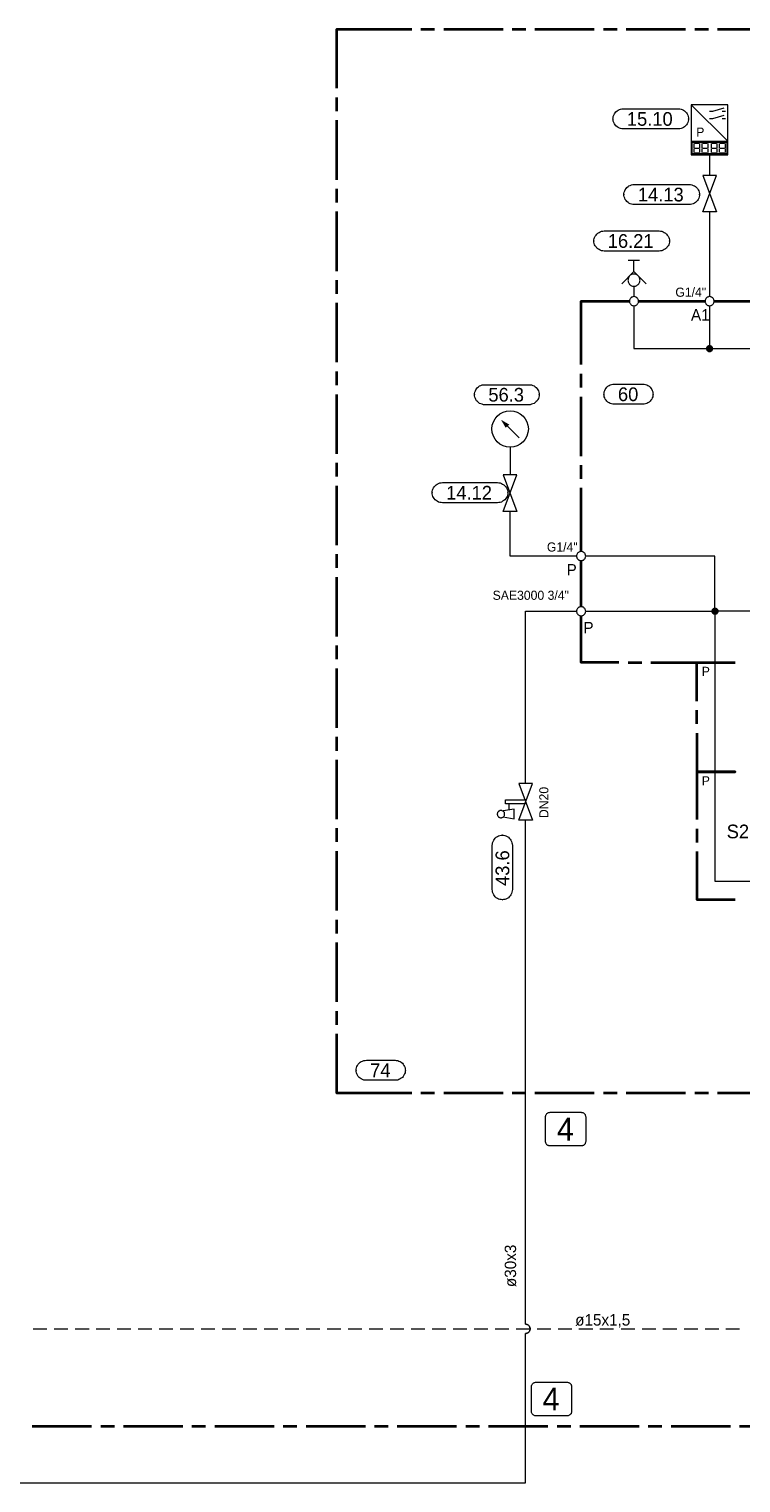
# Model space of a CAD drawing. Header units: millimetres. Extents: x 0 to 203, y 0 to 47.
# Tile 84 of 196: x 24 to 30, y 24 to 37. Entities that reach past the tile are written whole.
import ezdxf

# ---------------------------------------------------------------- set-up
doc = ezdxf.new("R2010")
doc.units = ezdxf.units.MM
for name, color, linetype in [('PDF_Geomertry', 7, 'Continuous'), ('PDF_Solid Fills', 7, 'Continuous'), ('PDF_Text', 7, 'Continuous')]:
    doc.layers.add(name, color=color, linetype=linetype)
doc.styles.add('PDF Arial', font='txt')

msp = doc.modelspace()

# ---------------------------------------------------------------- hatches: boundary and pattern name
at = {"layer": 'PDF_Solid Fills', "transparency": 33554559}
for points in [[(30.031, 34.241), (29.999, 34.245), (30, 34.249)], [(30.031, 34.241), (29.999, 34.241), (29.999, 34.245)], [(30.031, 34.241), (29.999, 34.237), (29.999, 34.241)], [(30.031, 34.241), (30, 34.233), (29.999, 34.237)], [(30.031, 34.241), (30, 34.249), (30.002, 34.253)], [(30.031, 34.241), (30.002, 34.229), (30, 34.233)], [(30.031, 34.241), (30.002, 34.253), (30.003, 34.257)], [(30.031, 34.241), (30.003, 34.226), (30.002, 34.229)], [(30.031, 34.241), (30.003, 34.257), (30.006, 34.26)], [(30.031, 34.241), (30.006, 34.222), (30.003, 34.226)], [(30.031, 34.241), (30.006, 34.26), (30.008, 34.263)], [(30.031, 34.241), (30.008, 34.219), (30.006, 34.222)], [(30.031, 34.241), (30.008, 34.263), (30.011, 34.266)], [(30.031, 34.241), (30.011, 34.216), (30.008, 34.219)], [(30.031, 34.241), (30.011, 34.266), (30.015, 34.268)], [(30.031, 34.241), (30.015, 34.214), (30.011, 34.216)], [(30.031, 34.241), (30.015, 34.268), (30.018, 34.27)], [(30.031, 34.241), (30.018, 34.212), (30.015, 34.214)], [(30.031, 34.241), (30.018, 34.27), (30.022, 34.272)], [(30.031, 34.241), (30.022, 34.21), (30.018, 34.212)], [(30.031, 34.241), (30.022, 34.272), (30.027, 34.272)], [(30.031, 34.241), (30.027, 34.21), (30.022, 34.21)], [(30.031, 34.241), (30.027, 34.272), (30.031, 34.272)], [(30.031, 34.241), (30.031, 34.21), (30.027, 34.21)], [(30.031, 34.241), (30.038, 34.272), (30.042, 34.27)], [(30.031, 34.241), (30.034, 34.272), (30.038, 34.272)], [(30.031, 34.241), (30.031, 34.272), (30.034, 34.272)], [(30.031, 34.241), (30.042, 34.27), (30.046, 34.268)], [(30.031, 34.241), (30.046, 34.268), (30.049, 34.266)], [(30.031, 34.241), (30.049, 34.266), (30.053, 34.263)], [(30.031, 34.241), (30.053, 34.263), (30.055, 34.26)], [(30.031, 34.241), (30.055, 34.26), (30.058, 34.257)], [(30.031, 34.241), (30.058, 34.257), (30.059, 34.253)], [(30.031, 34.241), (30.059, 34.253), (30.06, 34.249)], [(30.031, 34.241), (30.06, 34.249), (30.061, 34.245)], [(30.031, 34.241), (30.061, 34.245), (30.062, 34.241)], [(30.031, 34.241), (30.034, 34.21), (30.031, 34.21)], [(30.031, 34.241), (30.038, 34.21), (30.034, 34.21)], [(30.031, 34.241), (30.042, 34.212), (30.038, 34.21)], [(30.031, 34.241), (30.046, 34.214), (30.042, 34.212)], [(30.031, 34.241), (30.049, 34.216), (30.046, 34.214)], [(30.031, 34.241), (30.053, 34.219), (30.049, 34.216)], [(30.031, 34.241), (30.055, 34.222), (30.053, 34.219)], [(30.031, 34.241), (30.058, 34.226), (30.055, 34.222)], [(30.031, 34.241), (30.059, 34.229), (30.058, 34.226)], [(30.031, 34.241), (30.06, 34.233), (30.059, 34.229)], [(30.031, 34.241), (30.061, 34.237), (30.06, 34.233)], [(30.031, 34.241), (30.062, 34.241), (30.061, 34.237)], [(30.077, 31.978), (30.046, 31.978), (30.047, 31.982)], [(30.077, 31.978), (30.047, 31.973), (30.046, 31.978)], [(30.077, 31.978), (30.047, 31.986), (30.049, 31.99)], [(30.077, 31.978), (30.047, 31.982), (30.047, 31.986)], [(30.077, 31.978), (30.047, 31.969), (30.047, 31.973)], [(30.077, 31.978), (30.049, 31.966), (30.047, 31.969)], [(30.077, 31.978), (30.049, 31.99), (30.05, 31.994)], [(30.077, 31.978), (30.05, 31.962), (30.049, 31.966)], [(30.077, 31.978), (30.05, 31.994), (30.053, 31.997)], [(30.077, 31.978), (30.053, 31.959), (30.05, 31.962)], [(30.077, 31.978), (30.053, 31.997), (30.055, 32)], [(30.077, 31.978), (30.055, 31.955), (30.053, 31.959)], [(30.077, 31.978), (30.055, 32), (30.058, 32.003)], [(30.077, 31.978), (30.058, 31.953), (30.055, 31.955)], [(30.077, 31.978), (30.058, 32.003), (30.062, 32.005)], [(30.077, 31.978), (30.062, 31.951), (30.058, 31.953)], [(30.077, 31.978), (30.062, 32.005), (30.065, 32.007)], [(30.077, 31.978), (30.065, 31.948), (30.062, 31.951)], [(30.077, 31.978), (30.065, 32.007), (30.07, 32.008)], [(30.077, 31.978), (30.07, 31.947), (30.065, 31.948)], [(30.077, 31.978), (30.07, 32.008), (30.074, 32.009)], [(30.077, 31.978), (30.074, 31.947), (30.07, 31.947)], [(30.077, 31.978), (30.074, 32.009), (30.077, 32.009)], [(30.077, 31.978), (30.077, 31.947), (30.074, 31.947)], [(30.077, 31.978), (30.081, 32.009), (30.085, 32.008)], [(30.077, 31.978), (30.077, 32.009), (30.081, 32.009)], [(30.077, 31.978), (30.085, 32.008), (30.09, 32.007)], [(30.077, 31.978), (30.09, 32.007), (30.093, 32.005)], [(30.077, 31.978), (30.093, 32.005), (30.097, 32.003)], [(30.077, 31.978), (30.097, 32.003), (30.099, 32)], [(30.077, 31.978), (30.099, 32), (30.102, 31.997)], [(30.077, 31.978), (30.102, 31.997), (30.105, 31.994)], [(30.077, 31.978), (30.105, 31.994), (30.106, 31.99)], [(30.077, 31.978), (30.106, 31.99), (30.108, 31.986)], [(30.077, 31.978), (30.108, 31.986), (30.108, 31.982)], [(30.077, 31.978), (30.108, 31.982), (30.109, 31.978)], [(30.077, 31.978), (30.081, 31.947), (30.077, 31.947)], [(30.077, 31.978), (30.085, 31.947), (30.081, 31.947)], [(30.077, 31.978), (30.09, 31.948), (30.085, 31.947)], [(30.077, 31.978), (30.093, 31.951), (30.09, 31.948)], [(30.077, 31.978), (30.097, 31.953), (30.093, 31.951)], [(30.077, 31.978), (30.099, 31.955), (30.097, 31.953)], [(30.077, 31.978), (30.102, 31.959), (30.099, 31.955)], [(30.077, 31.978), (30.105, 31.962), (30.102, 31.959)], [(30.077, 31.978), (30.106, 31.966), (30.105, 31.962)], [(30.077, 31.978), (30.108, 31.969), (30.106, 31.966)], [(30.077, 31.978), (30.108, 31.973), (30.108, 31.969)], [(30.077, 31.978), (30.109, 31.978), (30.108, 31.973)]]:
    msp.add_hatch(color=256, dxfattribs=at).paths.add_polyline_path(points)

# ---------------------------------------------------------------- linework, layer by layer
at = {"layer": 'PDF_Geomertry', "lineweight": 35}
for points in [[(26.816, 36.485), (26.816, 36.995), (27.461, 36.995)], [(27.54, 36.995), (27.658, 36.995)], [(27.737, 36.995), (28.249, 36.995)], [(28.328, 36.995), (28.446, 36.995)], [(28.524, 36.995), (29.036, 36.995)], [(29.115, 36.995), (29.233, 36.995)], [(29.312, 36.995), (29.824, 36.995)], [(29.902, 36.995), (30.02, 36.995)], [(30.099, 36.995), (30.611, 36.995)], [(26.816, 36.288), (26.816, 36.406)], [(26.816, 35.697), (26.816, 36.209)], [(26.816, 35.501), (26.816, 35.619)], [(26.816, 34.91), (26.816, 35.422)], [(26.816, 34.713), (26.816, 34.831)], [(26.816, 34.123), (26.816, 34.635)], [(28.922, 34.103), (28.922, 34.65), (29.339, 34.65)], [(29.417, 34.65), (29.991, 34.65)], [(30.07, 34.65), (30.667, 34.65)], [(26.816, 33.926), (26.816, 34.044)], [(28.922, 33.905), (28.922, 34.023)], [(26.816, 33.335), (26.816, 33.847)], [(28.922, 33.315), (28.922, 33.827)], [(26.816, 33.138), (26.816, 33.256)], [(28.922, 33.119), (28.922, 33.237)], [(26.816, 32.548), (26.816, 33.06)], [(28.922, 32.492), (28.922, 33.04)], [(26.816, 32.351), (26.816, 32.469)], [(28.922, 32.017), (28.922, 32.414)], [(26.816, 31.76), (26.816, 32.272)], [(29.249, 31.537), (28.922, 31.537), (28.922, 31.939)], [(26.816, 31.564), (26.816, 31.682)], [(26.816, 30.973), (26.816, 31.485)], [(29.328, 31.537), (29.446, 31.537)], [(29.524, 31.537), (30.036, 31.537)], [(29.92, 31.204), (29.92, 31.537), (30.252, 31.537)], [(30.115, 31.537), (30.233, 31.537)], [(29.92, 31.007), (29.92, 31.125)], [(26.816, 30.776), (26.816, 30.894)], [(29.92, 30.928), (29.92, 30.594), (30.252, 30.594), (29.92, 30.594), (29.92, 30.183)], [(26.816, 30.185), (26.816, 30.697)], [(26.816, 29.989), (26.816, 30.107)], [(29.92, 30.103), (29.92, 29.985)], [(26.816, 29.398), (26.816, 29.91)], [(29.92, 29.907), (29.92, 29.494), (30.252, 29.494)], [(26.816, 29.201), (26.816, 29.319)], [(26.816, 28.611), (26.816, 29.123)], [(26.816, 28.414), (26.816, 28.532)], [(27.461, 27.825), (26.816, 27.825), (26.816, 28.335)], [(27.658, 27.825), (27.54, 27.825)], [(28.249, 27.825), (27.737, 27.825)], [(28.446, 27.825), (28.328, 27.825)], [(29.036, 27.825), (28.524, 27.825)], [(29.233, 27.825), (29.115, 27.825)], [(29.824, 27.825), (29.312, 27.825)], [(30.02, 27.825), (29.902, 27.825)], [(30.611, 27.825), (30.099, 27.825)], [(24.187, 24.953), (24.699, 24.953)], [(24.778, 24.953), (24.896, 24.953)], [(24.974, 24.953), (25.486, 24.953)], [(25.565, 24.953), (25.683, 24.953)], [(25.762, 24.953), (26.274, 24.953)], [(26.352, 24.953), (26.47, 24.953)], [(26.549, 24.953), (27.061, 24.953)], [(27.14, 24.953), (27.258, 24.953)], [(27.336, 24.953), (27.848, 24.953)], [(27.927, 24.953), (28.045, 24.953)], [(28.124, 24.953), (28.635, 24.953)], [(28.715, 24.953), (28.833, 24.953)], [(28.911, 24.953), (29.423, 24.953)], [(29.502, 24.953), (29.62, 24.953)], [(29.699, 24.953), (30.21, 24.953)], [(30.289, 24.953), (30.407, 24.953)]]:
    msp.add_lwpolyline(points, dxfattribs=at)
at = {"layer": 'PDF_Geomertry', "lineweight": 15}
for points in [[(29.873, 36.029), (30.188, 36.029), (30.188, 36.343), (29.873, 36.343), (29.873, 36.029)], [(29.761, 36.308), (29.773, 36.307), (29.784, 36.305), (29.795, 36.301), (29.806, 36.296), (29.815, 36.29), (29.824, 36.282), (29.831, 36.273), (29.838, 36.264), (29.843, 36.253), (29.847, 36.242), (29.849, 36.231), (29.849, 36.219), (29.849, 36.223), (29.849, 36.212), (29.847, 36.201), (29.843, 36.19), (29.838, 36.179), (29.831, 36.169), (29.824, 36.161), (29.815, 36.153), (29.806, 36.147), (29.795, 36.142), (29.784, 36.138), (29.773, 36.135), (29.761, 36.135), (29.285, 36.135), (29.274, 36.135), (29.263, 36.138), (29.252, 36.142), (29.242, 36.147), (29.232, 36.153), (29.223, 36.161), (29.215, 36.169), (29.209, 36.179), (29.204, 36.19), (29.2, 36.201), (29.198, 36.212), (29.197, 36.223), (29.197, 36.219), (29.198, 36.231), (29.2, 36.242), (29.204, 36.253), (29.209, 36.264), (29.215, 36.273), (29.223, 36.282), (29.232, 36.29), (29.242, 36.296), (29.252, 36.301), (29.263, 36.305), (29.274, 36.307), (29.285, 36.308), (29.761, 36.308)], [(29.881, 36.021), (30.18, 36.021), (30.18, 35.919), (29.881, 35.919), (29.881, 36.021)], [(29.972, 35.42), (30.089, 35.734), (29.972, 35.734), (30.089, 35.42), (29.972, 35.42)], [(29.856, 35.655), (29.867, 35.655), (29.878, 35.653), (29.889, 35.648), (29.899, 35.644), (29.909, 35.637), (29.918, 35.63), (29.926, 35.621), (29.932, 35.611), (29.937, 35.601), (29.941, 35.59), (29.943, 35.578), (29.944, 35.567), (29.944, 35.571), (29.943, 35.56), (29.941, 35.548), (29.937, 35.537), (29.932, 35.527), (29.926, 35.517), (29.918, 35.508), (29.909, 35.501), (29.899, 35.494), (29.889, 35.49), (29.878, 35.485), (29.867, 35.483), (29.856, 35.483), (29.38, 35.483), (29.369, 35.483), (29.357, 35.485), (29.346, 35.49), (29.335, 35.494), (29.327, 35.501), (29.317, 35.508), (29.31, 35.517), (29.303, 35.527), (29.299, 35.537), (29.295, 35.548), (29.292, 35.56), (29.292, 35.571), (29.292, 35.567), (29.292, 35.578), (29.295, 35.59), (29.299, 35.601), (29.303, 35.611), (29.31, 35.621), (29.317, 35.63), (29.327, 35.637), (29.335, 35.644), (29.346, 35.648), (29.357, 35.653), (29.369, 35.655), (29.38, 35.655), (29.856, 35.655)], [(29.596, 35.255), (29.608, 35.254), (29.619, 35.252), (29.63, 35.248), (29.64, 35.243), (29.65, 35.237), (29.658, 35.229), (29.666, 35.22), (29.673, 35.21), (29.678, 35.2), (29.681, 35.19), (29.684, 35.178), (29.685, 35.167), (29.685, 35.17), (29.684, 35.159), (29.681, 35.147), (29.678, 35.137), (29.673, 35.126), (29.666, 35.117), (29.658, 35.108), (29.65, 35.1), (29.64, 35.094), (29.63, 35.089), (29.619, 35.085), (29.608, 35.083), (29.596, 35.082), (29.121, 35.082), (29.109, 35.083), (29.098, 35.085), (29.087, 35.089), (29.077, 35.094), (29.067, 35.1), (29.058, 35.108), (29.051, 35.117), (29.044, 35.126), (29.039, 35.137), (29.035, 35.147), (29.033, 35.159), (29.032, 35.17), (29.032, 35.167), (29.033, 35.178), (29.035, 35.19), (29.039, 35.2), (29.044, 35.21), (29.051, 35.22), (29.058, 35.229), (29.067, 35.237), (29.077, 35.243), (29.087, 35.248), (29.098, 35.252), (29.109, 35.254), (29.121, 35.255), (29.596, 35.255)], [(29.431, 34.831), (29.43, 34.838), (29.428, 34.844), (29.427, 34.851), (29.424, 34.857), (29.42, 34.863), (29.415, 34.868), (29.41, 34.873), (29.404, 34.876), (29.398, 34.879), (29.392, 34.882), (29.385, 34.883), (29.378, 34.883), (29.371, 34.883), (29.365, 34.882), (29.358, 34.879), (29.352, 34.876), (29.346, 34.873), (29.341, 34.868), (29.336, 34.863), (29.333, 34.857), (29.33, 34.851), (29.327, 34.844), (29.327, 34.838), (29.326, 34.831), (29.327, 34.824), (29.327, 34.817), (29.33, 34.811), (29.333, 34.805), (29.336, 34.799), (29.341, 34.794), (29.346, 34.79), (29.352, 34.785), (29.358, 34.783), (29.365, 34.78), (29.371, 34.779), (29.378, 34.778), (29.385, 34.779), (29.392, 34.78), (29.398, 34.783), (29.404, 34.785), (29.41, 34.79), (29.415, 34.794), (29.42, 34.799), (29.424, 34.805), (29.427, 34.811), (29.428, 34.817), (29.43, 34.824), (29.431, 34.831)], [(29.417, 34.65), (29.417, 34.655), (29.416, 34.66), (29.415, 34.665), (29.412, 34.669), (29.409, 34.673), (29.406, 34.678), (29.402, 34.68), (29.398, 34.684), (29.393, 34.686), (29.388, 34.687), (29.383, 34.689), (29.378, 34.689), (29.373, 34.689), (29.368, 34.687), (29.363, 34.686), (29.358, 34.684), (29.354, 34.68), (29.35, 34.678), (29.347, 34.673), (29.344, 34.669), (29.342, 34.665), (29.34, 34.66), (29.339, 34.655), (29.339, 34.65), (29.339, 34.644), (29.34, 34.64), (29.342, 34.635), (29.344, 34.63), (29.347, 34.626), (29.35, 34.622), (29.354, 34.619), (29.358, 34.616), (29.363, 34.613), (29.368, 34.612), (29.373, 34.61), (29.378, 34.61), (29.383, 34.61), (29.388, 34.612), (29.393, 34.613), (29.398, 34.616), (29.402, 34.619), (29.406, 34.622), (29.409, 34.626), (29.412, 34.63), (29.415, 34.635), (29.416, 34.64), (29.417, 34.644), (29.417, 34.65)], [(30.07, 34.65), (30.07, 34.655), (30.068, 34.66), (30.067, 34.665), (30.065, 34.669), (30.061, 34.673), (30.058, 34.678), (30.054, 34.68), (30.05, 34.684), (30.045, 34.686), (30.04, 34.687), (30.035, 34.689), (30.031, 34.689), (30.025, 34.689), (30.02, 34.687), (30.015, 34.686), (30.01, 34.684), (30.006, 34.68), (30.003, 34.678), (29.999, 34.673), (29.997, 34.669), (29.994, 34.665), (29.992, 34.66), (29.991, 34.655), (29.991, 34.65), (29.991, 34.644), (29.992, 34.64), (29.994, 34.635), (29.997, 34.63), (29.999, 34.626), (30.003, 34.622), (30.006, 34.619), (30.01, 34.616), (30.015, 34.613), (30.02, 34.612), (30.025, 34.61), (30.031, 34.61), (30.035, 34.61), (30.04, 34.612), (30.045, 34.613), (30.05, 34.616), (30.054, 34.619), (30.058, 34.622), (30.061, 34.626), (30.065, 34.63), (30.067, 34.635), (30.068, 34.64), (30.07, 34.644), (30.07, 34.65)], [(28.472, 33.93), (28.484, 33.93), (28.495, 33.928), (28.506, 33.923), (28.517, 33.919), (28.527, 33.912), (28.535, 33.905), (28.542, 33.896), (28.549, 33.887), (28.554, 33.876), (28.558, 33.865), (28.56, 33.853), (28.56, 33.842), (28.56, 33.847), (28.56, 33.835), (28.558, 33.823), (28.554, 33.812), (28.549, 33.802), (28.542, 33.792), (28.535, 33.784), (28.527, 33.776), (28.517, 33.769), (28.506, 33.765), (28.495, 33.761), (28.484, 33.758), (28.472, 33.758), (28.091, 33.758), (28.08, 33.758), (28.068, 33.761), (28.058, 33.765), (28.047, 33.769), (28.038, 33.776), (28.028, 33.784), (28.021, 33.792), (28.015, 33.802), (28.01, 33.812), (28.006, 33.823), (28.003, 33.835), (28.003, 33.847), (28.003, 33.842), (28.003, 33.853), (28.006, 33.865), (28.01, 33.876), (28.015, 33.887), (28.021, 33.896), (28.028, 33.905), (28.038, 33.912), (28.047, 33.919), (28.058, 33.923), (28.068, 33.928), (28.08, 33.93), (28.091, 33.93), (28.472, 33.93)], [(29.455, 33.935), (29.466, 33.934), (29.478, 33.931), (29.488, 33.928), (29.499, 33.923), (29.508, 33.917), (29.517, 33.909), (29.525, 33.9), (29.531, 33.89), (29.536, 33.88), (29.54, 33.869), (29.542, 33.858), (29.543, 33.847), (29.543, 33.85), (29.542, 33.839), (29.54, 33.827), (29.536, 33.816), (29.531, 33.806), (29.525, 33.797), (29.517, 33.787), (29.508, 33.78), (29.499, 33.773), (29.488, 33.769), (29.478, 33.765), (29.466, 33.762), (29.455, 33.762), (29.207, 33.762), (29.196, 33.762), (29.184, 33.765), (29.173, 33.769), (29.163, 33.773), (29.153, 33.78), (29.145, 33.787), (29.137, 33.797), (29.131, 33.806), (29.126, 33.816), (29.122, 33.827), (29.12, 33.839), (29.119, 33.85), (29.119, 33.847), (29.12, 33.858), (29.122, 33.869), (29.126, 33.88), (29.131, 33.89), (29.137, 33.9), (29.145, 33.909), (29.153, 33.917), (29.163, 33.923), (29.173, 33.928), (29.184, 33.931), (29.196, 33.934), (29.207, 33.935), (29.455, 33.935)], [(28.202, 33.086), (28.213, 33.085), (28.224, 33.083), (28.235, 33.079), (28.245, 33.074), (28.255, 33.067), (28.264, 33.06), (28.272, 33.051), (28.278, 33.042), (28.283, 33.031), (28.287, 33.02), (28.289, 33.009), (28.29, 32.997), (28.29, 33.001), (28.289, 32.99), (28.287, 32.978), (28.283, 32.967), (28.278, 32.957), (28.272, 32.948), (28.264, 32.939), (28.255, 32.931), (28.245, 32.925), (28.235, 32.919), (28.224, 32.916), (28.213, 32.914), (28.202, 32.913), (27.726, 32.913), (27.714, 32.914), (27.703, 32.916), (27.692, 32.919), (27.681, 32.925), (27.672, 32.931), (27.663, 32.939), (27.656, 32.948), (27.649, 32.957), (27.644, 32.967), (27.64, 32.978), (27.638, 32.99), (27.638, 33.001), (27.638, 32.997), (27.638, 33.009), (27.64, 33.02), (27.644, 33.031), (27.649, 33.042), (27.656, 33.051), (27.663, 33.06), (27.672, 33.067), (27.681, 33.074), (27.692, 33.079), (27.703, 33.083), (27.714, 33.085), (27.726, 33.086), (28.202, 33.086)], [(28.25, 32.838), (28.368, 33.153), (28.25, 33.153), (28.368, 32.838), (28.25, 32.838)], [(28.962, 32.453), (28.961, 32.458), (28.96, 32.463), (28.958, 32.468), (28.956, 32.473), (28.953, 32.477), (28.95, 32.481), (28.946, 32.485), (28.942, 32.487), (28.938, 32.49), (28.933, 32.491), (28.927, 32.492), (28.922, 32.492), (28.917, 32.492), (28.912, 32.491), (28.907, 32.49), (28.903, 32.487), (28.899, 32.485), (28.895, 32.481), (28.891, 32.477), (28.888, 32.473), (28.886, 32.468), (28.884, 32.463), (28.883, 32.458), (28.883, 32.453), (28.883, 32.448), (28.884, 32.443), (28.886, 32.438), (28.888, 32.433), (28.891, 32.429), (28.895, 32.426), (28.899, 32.422), (28.903, 32.419), (28.907, 32.417), (28.912, 32.415), (28.917, 32.415), (28.922, 32.414), (28.927, 32.415), (28.933, 32.415), (28.938, 32.417), (28.942, 32.419), (28.946, 32.422), (28.95, 32.426), (28.953, 32.429), (28.956, 32.433), (28.958, 32.438), (28.96, 32.443), (28.961, 32.448), (28.962, 32.453)], [(28.962, 31.978), (28.961, 31.983), (28.96, 31.988), (28.958, 31.993), (28.956, 31.997), (28.953, 32.002), (28.95, 32.005), (28.946, 32.009), (28.942, 32.012), (28.938, 32.014), (28.933, 32.016), (28.927, 32.017), (28.922, 32.017), (28.917, 32.017), (28.912, 32.016), (28.907, 32.014), (28.903, 32.012), (28.899, 32.009), (28.895, 32.005), (28.891, 32.002), (28.888, 31.997), (28.886, 31.993), (28.884, 31.988), (28.883, 31.983), (28.883, 31.978), (28.883, 31.973), (28.884, 31.967), (28.886, 31.962), (28.888, 31.958), (28.891, 31.954), (28.895, 31.95), (28.899, 31.947), (28.903, 31.944), (28.907, 31.942), (28.912, 31.94), (28.917, 31.939), (28.922, 31.939), (28.927, 31.939), (28.933, 31.94), (28.938, 31.942), (28.942, 31.944), (28.946, 31.947), (28.95, 31.95), (28.953, 31.954), (28.956, 31.958), (28.958, 31.962), (28.96, 31.967), (28.961, 31.973), (28.962, 31.978)], [(28.384, 30.178), (28.502, 30.492), (28.384, 30.492), (28.502, 30.178), (28.384, 30.178)], [(28.262, 30.229), (28.262, 30.233), (28.261, 30.237), (28.26, 30.242), (28.258, 30.245), (28.256, 30.248), (28.253, 30.251), (28.25, 30.254), (28.247, 30.256), (28.242, 30.258), (28.239, 30.26), (28.235, 30.26), (28.231, 30.261), (28.227, 30.26), (28.222, 30.26), (28.219, 30.258), (28.215, 30.256), (28.212, 30.254), (28.208, 30.251), (28.206, 30.248), (28.203, 30.245), (28.202, 30.242), (28.2, 30.237), (28.199, 30.233), (28.199, 30.229), (28.199, 30.225), (28.2, 30.222), (28.202, 30.217), (28.203, 30.214), (28.206, 30.21), (28.208, 30.207), (28.212, 30.204), (28.215, 30.202), (28.219, 30.2), (28.222, 30.199), (28.227, 30.198), (28.231, 30.198), (28.235, 30.198), (28.239, 30.199), (28.242, 30.2), (28.247, 30.202), (28.25, 30.204), (28.253, 30.207), (28.256, 30.21), (28.258, 30.214), (28.26, 30.217), (28.261, 30.222), (28.262, 30.225), (28.262, 30.229)], [(28.24, 30.048), (28.252, 30.048), (28.263, 30.046), (28.274, 30.042), (28.285, 30.037), (28.295, 30.03), (28.303, 30.023), (28.31, 30.014), (28.317, 30.004), (28.322, 29.994), (28.326, 29.983), (28.328, 29.972), (28.329, 29.96), (28.329, 29.579), (28.328, 29.567), (28.326, 29.556), (28.322, 29.545), (28.317, 29.535), (28.31, 29.525), (28.303, 29.517), (28.295, 29.509), (28.285, 29.503), (28.274, 29.497), (28.263, 29.494), (28.252, 29.492), (28.24, 29.491), (28.245, 29.491), (28.233, 29.492), (28.222, 29.494), (28.21, 29.497), (28.2, 29.503), (28.19, 29.509), (28.182, 29.517), (28.174, 29.525), (28.168, 29.535), (28.163, 29.545), (28.159, 29.556), (28.157, 29.567), (28.156, 29.579), (28.156, 29.96), (28.157, 29.972), (28.159, 29.983), (28.163, 29.994), (28.168, 30.004), (28.174, 30.014), (28.182, 30.023), (28.19, 30.03), (28.2, 30.037), (28.21, 30.042), (28.222, 30.046), (28.233, 30.048), (28.245, 30.048), (28.24, 30.048)], [(27.317, 28.108), (27.328, 28.107), (27.34, 28.105), (27.351, 28.101), (27.361, 28.096), (27.371, 28.09), (27.38, 28.082), (27.388, 28.073), (27.394, 28.063), (27.399, 28.053), (27.403, 28.042), (27.405, 28.03), (27.406, 28.019), (27.406, 28.023), (27.405, 28.012), (27.403, 28), (27.399, 27.99), (27.394, 27.979), (27.388, 27.969), (27.38, 27.96), (27.371, 27.953), (27.361, 27.947), (27.351, 27.942), (27.34, 27.937), (27.328, 27.935), (27.317, 27.935), (27.07, 27.935), (27.058, 27.935), (27.047, 27.937), (27.035, 27.942), (27.026, 27.947), (27.016, 27.953), (27.007, 27.96), (26.999, 27.969), (26.993, 27.979), (26.988, 27.99), (26.984, 28), (26.982, 28.012), (26.981, 28.023), (26.981, 28.019), (26.982, 28.03), (26.984, 28.042), (26.988, 28.053), (26.993, 28.063), (26.999, 28.073), (27.007, 28.082), (27.016, 28.09), (27.026, 28.096), (27.035, 28.101), (27.047, 28.105), (27.058, 28.107), (27.07, 28.108), (27.317, 28.108)]]:
    msp.add_lwpolyline(points, close=True, dxfattribs=at)
for points in [[(29.873, 36.029), (29.873, 35.911), (30.188, 35.911), (30.188, 36.029), (29.873, 36.343)], [(30.031, 36.288), (30.058, 36.288), (30.156, 36.316)], [(30.031, 36.225), (30.058, 36.225), (30.156, 36.253)], [(30.14, 36.288), (30.168, 36.288)], [(30.14, 36.225), (30.168, 36.225)], [(29.897, 35.973), (29.897, 36.009)], [(29.897, 35.93), (29.897, 35.966)], [(29.901, 36.013), (29.94, 36.013)], [(29.901, 35.97), (29.94, 35.97)], [(29.944, 36.009), (29.944, 35.973)], [(29.944, 35.966), (29.944, 35.93)], [(29.967, 35.973), (29.967, 36.009)], [(29.967, 35.93), (29.967, 35.966)], [(29.972, 36.013), (30.01, 36.013)], [(29.972, 35.97), (30.01, 35.97)], [(30.015, 36.009), (30.015, 35.973)], [(30.015, 35.966), (30.015, 35.93)], [(30.046, 35.973), (30.046, 36.009)], [(30.046, 35.93), (30.046, 35.966)], [(30.05, 36.013), (30.089, 36.013)], [(30.05, 35.97), (30.089, 35.97)], [(30.093, 36.009), (30.093, 35.973)], [(30.093, 35.966), (30.093, 35.93)], [(30.117, 35.973), (30.117, 36.009)], [(30.117, 35.93), (30.117, 35.966)], [(30.121, 36.013), (30.16, 36.013)], [(30.121, 35.97), (30.16, 35.97)], [(30.164, 36.009), (30.164, 35.973)], [(30.164, 35.966), (30.164, 35.93)], [(29.94, 35.926), (29.901, 35.926)], [(30.01, 35.926), (29.972, 35.926)], [(30.031, 35.911), (30.031, 35.734)], [(30.089, 35.926), (30.05, 35.926)], [(30.16, 35.926), (30.121, 35.926)], [(30.031, 35.42), (30.031, 34.689)], [(29.329, 35.003), (29.427, 35.003)], [(29.378, 34.905), (29.378, 35.003)], [(29.483, 34.8), (29.378, 34.905), (29.273, 34.8)], [(29.378, 34.778), (29.378, 34.748), (29.378, 34.689)], [(29.378, 34.61), (29.378, 34.241), (30.031, 34.241), (30.706, 34.241)], [(30.031, 34.61), (30.031, 34.241)], [(28.388, 33.471), (28.286, 33.572)], [(28.309, 33.392), (28.309, 33.153)], [(28.883, 32.453), (28.309, 32.453), (28.309, 32.838)], [(28.962, 31.978), (30.077, 31.978), (30.077, 32.453), (28.962, 32.453)], [(28.443, 30.492), (28.443, 31.978), (28.883, 31.978)], [(34.973, 30.48), (34.973, 30.265), (34.266, 30.265), (34.266, 31.38), (34.581, 31.38), (34.581, 31.537), (34.581, 31.978), (30.077, 31.978), (30.077, 31.537), (30.077, 30.594), (30.077, 29.652), (31.099, 29.652), (31.099, 29.809), (31.099, 29.887)], [(28.431, 30.319), (28.27, 30.319), (28.27, 30.351), (28.431, 30.351)], [(28.25, 30.205), (28.345, 30.19), (28.345, 30.273), (28.25, 30.257)], [(28.302, 30.265), (28.302, 30.319)], [(28.443, 25.833), (28.443, 30.178)], [(19.587, 24.465), (28.443, 24.465), (28.443, 25.754), (28.448, 25.754), (28.453, 25.755), (28.458, 25.757), (28.463, 25.759), (28.467, 25.762), (28.471, 25.765), (28.474, 25.769), (28.477, 25.773), (28.479, 25.778), (28.481, 25.783), (28.482, 25.788), (28.482, 25.793), (28.482, 25.798), (28.481, 25.803), (28.479, 25.808), (28.477, 25.813), (28.474, 25.817), (28.471, 25.821), (28.467, 25.824), (28.463, 25.827), (28.458, 25.83), (28.453, 25.831), (28.448, 25.832), (28.443, 25.833), (28.448, 25.832), (28.453, 25.831), (28.458, 25.83), (28.463, 25.827), (28.467, 25.824), (28.471, 25.821), (28.474, 25.817), (28.477, 25.813), (28.479, 25.808), (28.481, 25.803), (28.482, 25.798), (28.482, 25.793), (28.482, 25.788), (28.481, 25.783), (28.479, 25.778), (28.477, 25.773), (28.474, 25.769), (28.471, 25.765), (28.467, 25.762), (28.463, 25.759), (28.458, 25.757), (28.453, 25.755), (28.448, 25.754), (28.443, 25.754)], [(24.196, 25.793), (24.314, 25.793)], [(24.377, 25.793), (24.495, 25.793)], [(24.558, 25.793), (24.677, 25.793)], [(24.739, 25.793), (24.858, 25.793)], [(24.92, 25.793), (25.038, 25.793)], [(25.102, 25.793), (25.22, 25.793)], [(25.283, 25.793), (25.401, 25.793)], [(25.464, 25.793), (25.582, 25.793)], [(25.645, 25.793), (25.763, 25.793)], [(25.826, 25.793), (25.944, 25.793)], [(26.007, 25.793), (26.125, 25.793)], [(26.188, 25.793), (26.306, 25.793)], [(26.369, 25.793), (26.488, 25.793)], [(26.55, 25.793), (26.668, 25.793)], [(26.731, 25.793), (26.849, 25.793)], [(26.913, 25.793), (27.031, 25.793)], [(27.094, 25.793), (27.212, 25.793)], [(27.274, 25.793), (27.392, 25.793)], [(27.456, 25.793), (27.574, 25.793)], [(27.637, 25.793), (27.755, 25.793)], [(27.818, 25.793), (27.936, 25.793)], [(27.999, 25.793), (28.117, 25.793)], [(28.18, 25.793), (28.298, 25.793)], [(28.361, 25.793), (28.479, 25.793)], [(28.542, 25.793), (28.66, 25.793)], [(28.724, 25.793), (28.842, 25.793)], [(28.904, 25.793), (29.022, 25.793)], [(29.085, 25.793), (29.203, 25.793)], [(29.267, 25.793), (29.385, 25.793)], [(29.448, 25.793), (29.566, 25.793)], [(29.628, 25.793), (29.747, 25.793)], [(29.81, 25.793), (29.928, 25.793)], [(29.991, 25.793), (30.109, 25.793)], [(30.172, 25.793), (30.29, 25.793)]]:
    msp.add_lwpolyline(points, dxfattribs=at)
at = {"layer": 'PDF_Geomertry', "lineweight": 0}
for points in [[(30.015, 34.241), (30.015, 34.239), (30.015, 34.237), (30.016, 34.235), (30.017, 34.233), (30.018, 34.231), (30.02, 34.23), (30.021, 34.228), (30.022, 34.228), (30.024, 34.226), (30.027, 34.226), (30.028, 34.226), (30.031, 34.226), (30.032, 34.226), (30.034, 34.226), (30.036, 34.226), (30.038, 34.228), (30.04, 34.228), (30.042, 34.23), (30.042, 34.231), (30.044, 34.233), (30.045, 34.235), (30.045, 34.237), (30.046, 34.239), (30.046, 34.241), (30.046, 34.243), (30.045, 34.245), (30.045, 34.247), (30.044, 34.248), (30.042, 34.251), (30.042, 34.252), (30.04, 34.253), (30.038, 34.255), (30.036, 34.255), (30.034, 34.256), (30.032, 34.257), (30.031, 34.257), (30.028, 34.257), (30.027, 34.256), (30.024, 34.255), (30.022, 34.255), (30.021, 34.253), (30.02, 34.252), (30.018, 34.251), (30.017, 34.248), (30.016, 34.247), (30.015, 34.245), (30.015, 34.243), (30.015, 34.241)], [(30.062, 31.978), (30.062, 31.976), (30.063, 31.973), (30.063, 31.972), (30.064, 31.97), (30.065, 31.968), (30.066, 31.967), (30.068, 31.965), (30.07, 31.965), (30.072, 31.963), (30.074, 31.962), (30.075, 31.962), (30.077, 31.962), (30.079, 31.962), (30.081, 31.962), (30.083, 31.963), (30.085, 31.965), (30.087, 31.965), (30.088, 31.967), (30.09, 31.968), (30.091, 31.97), (30.092, 31.972), (30.092, 31.973), (30.093, 31.976), (30.093, 31.978), (30.093, 31.98), (30.092, 31.982), (30.092, 31.984), (30.091, 31.985), (30.09, 31.987), (30.088, 31.989), (30.087, 31.99), (30.085, 31.992), (30.083, 31.992), (30.081, 31.993), (30.079, 31.994), (30.077, 31.994), (30.075, 31.994), (30.074, 31.993), (30.072, 31.992), (30.07, 31.992), (30.068, 31.99), (30.066, 31.989), (30.065, 31.987), (30.064, 31.985), (30.063, 31.984), (30.063, 31.982), (30.062, 31.98), (30.062, 31.978)]]:
    msp.add_lwpolyline(points, close=True, dxfattribs=at)
at = {"layer": 'PDF_Geomertry', "lineweight": 9}
for points in [[(28.922, 27.66), (28.927, 27.659), (28.933, 27.658), (28.938, 27.657), (28.942, 27.654), (28.946, 27.651), (28.95, 27.648), (28.953, 27.644), (28.956, 27.64), (28.958, 27.635), (28.96, 27.63), (28.961, 27.626), (28.962, 27.62), (28.962, 27.408), (28.961, 27.403), (28.96, 27.398), (28.958, 27.393), (28.956, 27.389), (28.953, 27.384), (28.95, 27.38), (28.946, 27.377), (28.942, 27.374), (28.938, 27.372), (28.933, 27.37), (28.927, 27.369), (28.922, 27.369), (28.655, 27.369), (28.65, 27.369), (28.645, 27.37), (28.64, 27.372), (28.635, 27.374), (28.631, 27.377), (28.627, 27.38), (28.624, 27.384), (28.621, 27.389), (28.619, 27.393), (28.617, 27.398), (28.616, 27.403), (28.616, 27.408), (28.616, 27.62), (28.616, 27.626), (28.617, 27.63), (28.619, 27.635), (28.621, 27.64), (28.624, 27.644), (28.627, 27.648), (28.631, 27.651), (28.635, 27.654), (28.64, 27.657), (28.645, 27.658), (28.65, 27.659), (28.655, 27.66), (28.922, 27.66)], [(28.801, 25.333), (28.806, 25.333), (28.81, 25.332), (28.815, 25.33), (28.82, 25.328), (28.824, 25.326), (28.828, 25.322), (28.831, 25.318), (28.835, 25.314), (28.837, 25.309), (28.838, 25.304), (28.84, 25.299), (28.84, 25.294), (28.84, 25.082), (28.84, 25.077), (28.838, 25.072), (28.837, 25.067), (28.835, 25.062), (28.831, 25.058), (28.828, 25.054), (28.824, 25.051), (28.82, 25.048), (28.815, 25.046), (28.81, 25.044), (28.806, 25.043), (28.801, 25.043), (28.533, 25.043), (28.528, 25.043), (28.523, 25.044), (28.518, 25.046), (28.514, 25.048), (28.509, 25.051), (28.506, 25.054), (28.502, 25.058), (28.499, 25.062), (28.497, 25.067), (28.495, 25.072), (28.495, 25.077), (28.494, 25.082), (28.494, 25.294), (28.495, 25.299), (28.495, 25.304), (28.497, 25.309), (28.499, 25.314), (28.502, 25.318), (28.506, 25.322), (28.509, 25.326), (28.514, 25.328), (28.518, 25.33), (28.523, 25.332), (28.528, 25.333), (28.533, 25.333), (28.801, 25.333)]]:
    msp.add_lwpolyline(points, close=True, dxfattribs=at)
at = {"layer": 'PDF_Geomertry', "lineweight": 15}
msp.add_circle((28.31, 33.549), 0.157, dxfattribs=at)
at = {"layer": 'PDF_Solid Fills', "transparency": 33554559}
msp.add_solid([(28.272, 33.558), (28.302, 33.587), (28.272, 33.558), (28.231, 33.628)], dxfattribs=at)

# ---------------------------------------------------------------- texts
at = {"layer": 'PDF_Text', "attachment_point": 7, "style": 'PDF Arial'}
for s, insert, char_height in [('15.10', (29.317, 36.16), 0.1181), ('P', (29.915, 36.068), 0.0787), ('14.13', (29.412, 35.508), 0.1181), ('16.21', (29.152, 35.108), 0.1181), ('G1/4"', (29.735, 34.687), 0.0787), ('A1', (29.87, 34.483), 0.0984), ('56.3', (28.122, 33.783), 0.1181), ('60', (29.24, 33.787), 0.1181), ('14.12', (27.758, 32.94), 0.1181), ('G1/4"', (28.627, 32.491), 0.0787), ('P', (28.797, 32.286), 0.0984), ('SAE3000 3/4"', (28.159, 32.075), 0.07874), ('P', (28.942, 31.787), 0.0984), ('P', (29.963, 31.42), 0.0787), ('P', (29.963, 30.477), 0.0787), ('S28', (30.178, 30.019), 0.1181), ('74', (27.102, 27.962), 0.1181), ('4', (28.713, 27.416), 0.197), ('ø15x1,5', (28.871, 25.803), 0.0984), ('4', (28.59, 25.09), 0.197)]:
    msp.add_mtext(s, dxfattribs=dict(at, insert=insert, char_height=char_height))
at = {"layer": 'PDF_Text', "attachment_point": 7, "rotation": 90, "style": 'PDF Arial'}
for s, insert, char_height in [('DN20', (28.641, 30.195), 0.0787), ('43.6', (28.304, 29.61), 0.1181), ('ø30x3', (28.364, 26.153), 0.0984)]:
    msp.add_mtext(s, dxfattribs=dict(at, insert=insert, char_height=char_height))

doc.saveas('drawing.dxf')
